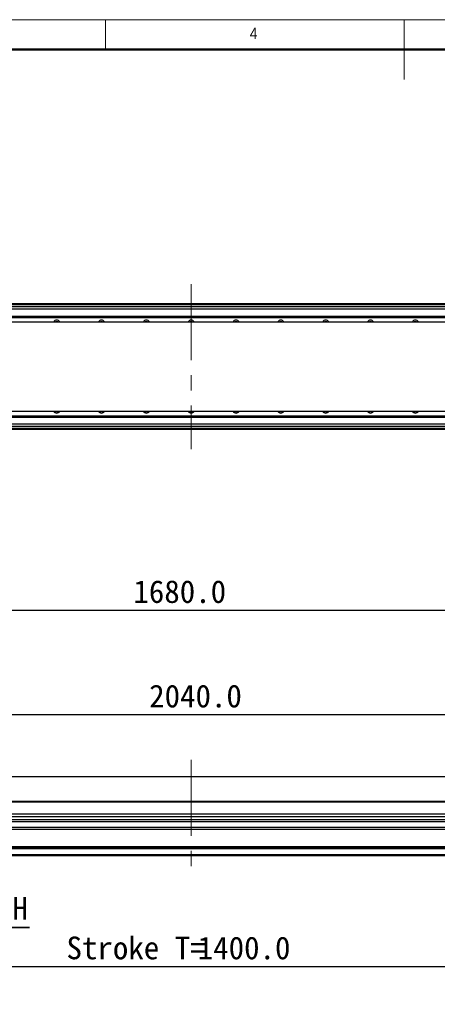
# Model space of a CAD drawing. Header units: millimetres. Extents: x 40 to 3320, y 40 to 2336.
# Tile 8 of 15: x 1165 to 1724, y 1018 to 2336. Entities that reach past the tile are written whole.
import ezdxf

# ---------------------------------------------------------------- set-up
doc = ezdxf.new("R2010")
doc.units = ezdxf.units.MM
doc.header["$LTSCALE"] = 8
doc.linetypes.add('CENTERX2', pattern=[20.32, 12.7, -2.54, 2.54, -2.54])
doc.layers.add('DIMNS', color=7, linetype='Continuous')
doc.styles.add('SLDTEXTSTYLE0', font='Gothic.ttf', dxfattribs={"width": 0.913})
doc.styles.add('SLDTEXTSTYLE10', font='txt', dxfattribs={"bigfont": 'bigfont'})
doc.styles.add('SLDTEXTSTYLE7', font='txt')
doc.dimstyles.new('SLDDIMSTYLE1', dxfattribs={"dimtxt": 30.4, "dimasz": 16, "dimexe": 0, "dimexo": 0.0625, "dimgap": 7.6, "dimtad": 2, "dimdec": 1, "dimrnd": 1e-09, "dimzin": 4, "dimdsep": 46, "dimtxsty": 'SLDTEXTSTYLE7', "dimsah": 1, "dimcen": 0.09, "dimadec": 0, "dimazin": 1, "dimtfac": 1, "dimtdec": 1, "dimtofl": 0, "dimtmove": 0, "dimatfit": 3, "dimfxl": 0, "dimfrac": 2, "dimtolj": 1, "dimtzin": 12, "dimarcsym": 0})

# ---------------------------------------------------------------- blocks, each defined once
blk = doc.blocks.new('_D_13')
at = {"layer": 'DIMNS'}
for p, q in [((554.9, 1730.6), (554.9, 1537.9)), ((2234.9, 1730.6), (2234.9, 1537.9)), ((554.9, 1545.9), (2234.9, 1545.9))]:
    blk.add_line(p, q, dxfattribs=at)
for points in [[(554.9, 1545.9), (570.9, 1543.5), (570.9, 1548.3)], [(2234.9, 1545.9), (2218.9, 1548.3), (2218.9, 1543.5)]]:
    blk.add_solid(points, dxfattribs=at)
at = {"layer": 'DIMNS', "insert": (1317.5, 1585.8), "char_height": 30.4, "attachment_point": 1, "style": 'SLDTEXTSTYLE7'}
blk.add_mtext('1680.0', dxfattribs=at)
blk = doc.blocks.new('_D_21')
at = {"layer": 'DIMNS'}
for p, q in [((374.9, 1304.8), (374.9, 1414.2)), ((2414.9, 1304.8), (2414.9, 1414.2)), ((374.9, 1406.2), (2414.9, 1406.2))]:
    blk.add_line(p, q, dxfattribs=at)
for points in [[(374.9, 1406.2), (390.9, 1403.8), (390.9, 1408.6)], [(2414.9, 1406.2), (2398.9, 1408.6), (2398.9, 1403.8)]]:
    blk.add_solid(points, dxfattribs=at)
at = {"layer": 'DIMNS', "insert": (1338.6, 1446), "char_height": 30.4, "attachment_point": 1, "style": 'SLDTEXTSTYLE7'}
blk.add_mtext('2040.0', dxfattribs=at)
blk = doc.blocks.new('_D_26')
at = {"layer": 'DIMNS'}
for p, q in [((676.4, 1288), (676.4, 1061)), ((2076.4, 1284.5), (2076.4, 1061)), ((676.4, 1069), (2076.4, 1069))]:
    blk.add_line(p, q, dxfattribs=at)
for points in [[(676.4, 1069), (692.4, 1066.6), (692.4, 1071.4)], [(2076.4, 1069), (2060.4, 1071.4), (2060.4, 1066.6)]]:
    blk.add_solid(points, dxfattribs=at)
at = {"layer": 'DIMNS', "char_height": 30.4, "attachment_point": 1, "style": 'SLDTEXTSTYLE7'}
for s, insert in [('Stroke T=', (1228, 1108.9)), ('1400.0', (1403.6, 1108.9))]:
    blk.add_mtext(s, dxfattribs=dict(at, insert=insert))
blk = doc.blocks.new('SW_NOTE_8')
at = {"layer": 'DIMNS', "color": 0}
for p, q in [((0, 0), (432.7, 0)), ((432.7, 0), (0, 0)), ((0, 0), (432.7, 0)), ((432.7, 0), (0, 0)), ((0, 0), (432.7, 0)), ((432.7, 0), (0, 0))]:
    blk.add_line(p, q, dxfattribs=at)
at = {"layer": 'DIMNS', "color": 0, "char_height": 30.4, "attachment_point": 2}
for s, insert, style in [('光电正限位', (215.8, 80.8), 'SLDTEXTSTYLE10'), ('POSITIVE LIMIT SWITCH', (213.5, 40.6), 'SLDTEXTSTYLE7')]:
    blk.add_mtext(s, dxfattribs=dict(at, insert=insert, style=style))

msp = doc.modelspace()

# ---------------------------------------------------------------- linework, layer by layer
at = {"color": 7, "linetype": 'Continuous', "lineweight": 18}
for p, q in [((3320, 2336), (40, 2336)), ((1280, 2296), (1280, 2336)), ((1680, 2336), (1680, 2256)), ((80, 2296), (3280, 2296))]:
    msp.add_line(p, q, dxfattribs=at)
at = {"color": 7, "linetype": 'Continuous', "lineweight": 50}
msp.add_line((3280, 2296), (80, 2296), dxfattribs=at)
at = {"color": 7, "linetype": 'Continuous', "lineweight": 25}
for p, q in [((2138.8652445, 1955.7151297), (650.8652093, 1955.7151297)), ((650.8652093, 1955.5151337), (2138.8652445, 1955.5151337)), ((650.8652093, 1955.3151304), (2138.8652445, 1955.3151304)), ((2138.8652445, 1955.2151287), (650.8652093, 1955.2151287)), ((2138.8652445, 1954.2151341), (650.8652093, 1954.2151341)), ((2109.8652007, 1951.7199943), (679.8652531, 1951.7199943)), ((682.6615454, 1937.5180328), (2109.8652007, 1937.5180328)), ((682.6937915, 1937.8252351), (2109.8652007, 1937.8252351)), ((682.8076364, 1938.9079312), (2109.8652007, 1938.9079312)), ((682.8398825, 1939.2151335), (2109.8652007, 1939.2151335)), ((407.8652383, 1931.7151295), (2381.8652155, 1931.7151295)), ((2381.8652155, 1811.7151322), (407.8652383, 1811.7151322)), ((679.8652531, 1805.9122288), (2107.0689084, 1805.9122288)), ((679.8652531, 1805.6050265), (2107.0366623, 1805.6050265)), ((679.8652531, 1804.5223305), (2106.9228174, 1804.5223305)), ((679.8652531, 1804.2151281), (2106.8905713, 1804.2151281)), ((2109.8652007, 1791.7102674), (679.8652531, 1791.7102674)), ((2104.3652417, 1787.7151319), (683.3652379, 1787.7151319)), ((2104.5652153, 1322.8522981), (683.3652379, 1322.8522981)), ((2104.3652417, 1322.6522947), (683.3652379, 1322.6522947)), ((2224.8652102, 1289.6523023), (564.8652436, 1289.6523023)), ((2109.8652007, 1289.653554), (694.8652388, 1289.653554)), ((2194.8652388, 1272.6491908), (594.865215, 1272.6491908)), ((2194.8652388, 1269.2491928), (594.865215, 1269.2491928)), ((2402.8652431, 1264.9884516), (386.8652107, 1264.9884516)), ((2402.8652431, 1262.3903746), (386.8652107, 1262.3903746)), ((2402.8652431, 1254.8848199), (386.8652107, 1254.8848199)), ((2402.8652431, 1252.2867465), (386.8652107, 1252.2867465)), ((2402.8652431, 1229.152298), (386.8652107, 1229.152298)), ((2402.8652431, 1227.1522976), (386.8652107, 1227.1522976)), ((2402.8652431, 1226.1522984), (386.8652107, 1226.1522984)), ((2402.8652431, 1218.152298), (386.8652107, 1218.152298)), ((2402.8652431, 1217.1522979), (386.8652107, 1217.1522979))]:
    msp.add_line(p, q, dxfattribs=at)
at = {"color": 8, "linetype": 'Continuous', "lineweight": 25}
for p, q in [((2109.8652007, 1948.7199956), (679.8652531, 1948.7199956)), ((2109.8652007, 1794.710266), (679.8652531, 1794.710266)), ((2104.3652417, 1788.715134), (683.3652379, 1788.715134)), ((2224.8652102, 1288.6523003), (564.8652436, 1288.6523003))]:
    msp.add_line(p, q, dxfattribs=at)
at = {"color": 7, "linetype": 'Continuous', "lineweight": 25, "flags": 128}
for points in [[(1213.2069142, 1931.7151295), (1213.8391705, 1932.034208), (1214.8652197, 1932.2151305)], [(1214.8652197, 1932.2151305), (1215.8912839, 1932.034208), (1216.5235402, 1931.7151295)], [(1273.2069166, 1931.7151295), (1273.8391654, 1932.034208), (1274.8652296, 1932.2151305)], [(1274.8652296, 1932.2151305), (1275.8912863, 1932.034208), (1276.5235351, 1931.7151295)], [(1333.2069153, 1931.7151295), (1333.8391678, 1932.034208), (1334.8652282, 1932.2151305)], [(1334.8652282, 1932.2151305), (1335.8912887, 1932.034208), (1336.5235375, 1931.7151295)], [(1393.2069156, 1931.7151295), (1393.8391665, 1932.034208), (1394.8652269, 1932.2151305)], [(1394.8652269, 1932.2151305), (1395.8912873, 1932.034208), (1396.5235382, 1931.7151295)], [(1453.2069163, 1931.7151295), (1453.8391651, 1932.034208), (1454.8652256, 1932.2151305)], [(1454.8652256, 1932.2151305), (1455.891286, 1932.034208), (1456.5235385, 1931.7151295)], [(1513.2069187, 1931.7151295), (1513.8391675, 1932.034208), (1514.8652242, 1932.2151305)], [(1514.8652242, 1932.2151305), (1515.8912884, 1932.034208), (1516.5235372, 1931.7151295)], [(1573.2069136, 1931.7151295), (1573.8391699, 1932.034208), (1574.8652341, 1932.2151305)], [(1574.8652341, 1932.2151305), (1575.8912833, 1932.034208), (1576.5235396, 1931.7151295)], [(1633.206916, 1931.7151295), (1633.8391723, 1932.034208), (1634.8652215, 1932.2151305)], [(1634.8652215, 1932.2151305), (1635.8912857, 1932.034208), (1636.523542, 1931.7151295)], [(1693.2069184, 1931.7151295), (1693.8391747, 1932.034208), (1694.8652388, 1932.2151305)], [(1694.8652388, 1932.2151305), (1695.8912732, 1932.034208), (1696.5235294, 1931.7151295)], [(1214.8652197, 1811.2151311), (1213.8391705, 1811.3960536), (1213.2069142, 1811.7151322)], [(1216.5235402, 1811.7151322), (1215.8912839, 1811.3960536), (1214.8652197, 1811.2151311)], [(1274.8652296, 1811.2151311), (1273.8391654, 1811.3960536), (1273.2069166, 1811.7151322)], [(1276.5235351, 1811.7151322), (1275.8912863, 1811.3960536), (1274.8652296, 1811.2151311)], [(1334.8652282, 1811.2151311), (1333.8391678, 1811.3960536), (1333.2069153, 1811.7151322)], [(1336.5235375, 1811.7151322), (1335.8912887, 1811.3960536), (1334.8652282, 1811.2151311)], [(1394.8652269, 1811.2151311), (1393.8391665, 1811.3960536), (1393.2069156, 1811.7151322)], [(1396.5235382, 1811.7151322), (1395.8912873, 1811.3960536), (1394.8652269, 1811.2151311)], [(1454.8652256, 1811.2151311), (1453.8391651, 1811.3960536), (1453.2069163, 1811.7151322)], [(1456.5235385, 1811.7151322), (1455.891286, 1811.3960536), (1454.8652256, 1811.2151311)], [(1514.8652242, 1811.2151311), (1513.8391675, 1811.3960536), (1513.2069187, 1811.7151322)], [(1516.5235372, 1811.7151322), (1515.8912884, 1811.3960536), (1514.8652242, 1811.2151311)], [(1574.8652341, 1811.2151311), (1573.8391699, 1811.3960536), (1573.2069136, 1811.7151322)], [(1576.5235396, 1811.7151322), (1575.8912833, 1811.3960536), (1574.8652341, 1811.2151311)], [(1634.8652215, 1811.2151311), (1633.8391723, 1811.3960536), (1633.206916, 1811.7151322)], [(1636.523542, 1811.7151322), (1635.8912857, 1811.3960536), (1634.8652215, 1811.2151311)], [(1694.8652388, 1811.2151311), (1693.8391747, 1811.3960536), (1693.2069184, 1811.7151322)], [(1696.5235294, 1811.7151322), (1695.8912732, 1811.3960536), (1694.8652388, 1811.2151311)]]:
    msp.add_lwpolyline(points, dxfattribs=at)
at = {"color": 7, "linetype": 'Continuous', "lineweight": 25}
for centre, start, end in [((1214.8652269, 1929.2151301), 90, 148.2431266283), ((1214.8652269, 1929.2151301), 31.7568733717, 90), ((1274.8652269, 1929.2151301), 90, 148.2431266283), ((1274.8652269, 1929.2151301), 31.7568733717, 90), ((1334.8652269, 1929.2151301), 90, 148.2431266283), ((1334.8652269, 1929.2151301), 31.7568733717, 90), ((1394.8652269, 1929.2151301), 90, 148.2431266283), ((1394.8652269, 1929.2151301), 31.7568733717, 90), ((1454.8652269, 1929.2151301), 90, 148.2431266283), ((1454.8652269, 1929.2151301), 31.7568733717, 90), ((1514.8652269, 1929.2151301), 90, 148.2431266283), ((1514.8652269, 1929.2151301), 31.7568733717, 90), ((1574.8652269, 1929.2151301), 90, 148.2431266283), ((1574.8652269, 1929.2151301), 31.7568733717, 90), ((1634.8652269, 1929.2151301), 90, 148.2431266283), ((1634.8652269, 1929.2151301), 31.7568733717, 90), ((1694.8652269, 1929.2151301), 90, 148.2431266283), ((1694.8652269, 1929.2151301), 31.7568733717, 90), ((1214.8652269, 1814.2151315), 211.7568733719, 270), ((1214.8652269, 1814.2151315), 270, 328.2431266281), ((1274.8652269, 1814.2151315), 211.7568733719, 270), ((1274.8652269, 1814.2151315), 270, 328.2431266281), ((1334.8652269, 1814.2151315), 211.7568733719, 270), ((1334.8652269, 1814.2151315), 270, 328.2431266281), ((1394.8652269, 1814.2151315), 211.7568733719, 270), ((1394.8652269, 1814.2151315), 270, 328.2431266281), ((1454.8652269, 1814.2151315), 211.7568733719, 270), ((1454.8652269, 1814.2151315), 270, 328.2431266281), ((1514.8652269, 1814.2151315), 211.7568733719, 270), ((1514.8652269, 1814.2151315), 270, 328.2431266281), ((1574.8652269, 1814.2151315), 211.7568733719, 270), ((1574.8652269, 1814.2151315), 270, 328.2431266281), ((1634.8652269, 1814.2151315), 211.7568733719, 270), ((1634.8652269, 1814.2151315), 270, 328.2431266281), ((1694.8652269, 1814.2151315), 211.7568733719, 270), ((1694.8652269, 1814.2151315), 270, 328.2431266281)]:
    msp.add_arc(centre, 4.75, start, end, dxfattribs=at)
at = {"layer": 'DIMNS', "linetype": 'CENTERX2', "lineweight": 18}
for p, q in [((1394.8652269, 1982.0151308), (1394.8652269, 1761.4151308)), ((1394.8652269, 1345.452298), (1394.8652269, 1196.7488585))]:
    msp.add_line(p, q, dxfattribs=at)

# ---------------------------------------------------------------- block references
at = {"layer": 'DIMNS'}
msp.add_blockref('SW_NOTE_8', (745.6730769, 1121.1538462), dxfattribs=at)

# ---------------------------------------------------------------- texts
at = {"color": 7, "linetype": 'Continuous', "lineweight": 0, "insert": (1473.3333333, 2325.1704848), "char_height": 14.8166667, "attachment_point": 1, "style": 'SLDTEXTSTYLE0'}
msp.add_mtext('4', dxfattribs=at)

# ---------------------------------------------------------------- dimensions: what is measured, and where the dimension line sits
at = {"layer": 'DIMNS'}
dim = msp.add_linear_dim(base=(2234.8652269, 1545.9151308), p1=(554.8652269, 1740.7151308), p2=(2234.8652269, 1740.7151308), dimstyle='SLDDIMSTYLE1', dxfattribs=at)
dim.commit()
dim.dimension.update_dxf_attribs({"geometry": '_D_13', "text_midpoint": (1376.9302609, 1545.9151308), "dimtype": 160})
dim = msp.add_linear_dim(base=(2414.8652269, 1406.152298), p1=(374.8652269, 1294.652298), p2=(2414.8652269, 1294.652298), angle=0, dimstyle='SLDDIMSTYLE1', dxfattribs=at)
dim.commit()
dim.dimension.update_dxf_attribs({"geometry": '_D_21', "text_midpoint": (1398.033623, 1406.152298), "dimtype": 160})
dim = msp.add_linear_dim(base=(2076.3652269, 1069.0072186), p1=(676.3652269, 1298.152303), p2=(2076.3652269, 1294.652303), text='Stroke T=<>', dimstyle='SLDDIMSTYLE1', dxfattribs=at)
dim.commit()
dim.dimension.update_dxf_attribs({"geometry": '_D_26', "text_midpoint": (1375.178957, 1069.0072186), "dimtype": 160})

doc.saveas('drawing.dxf')
